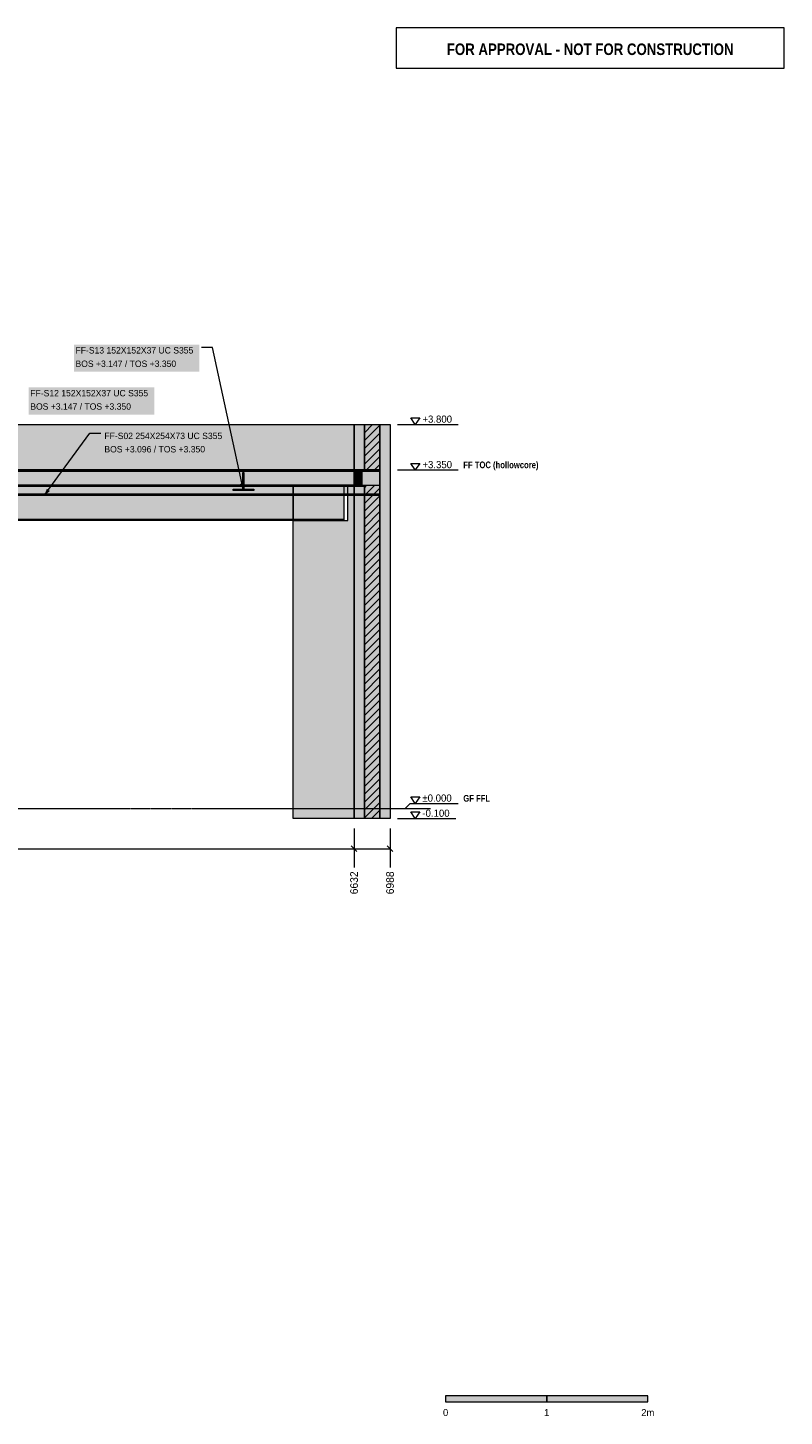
# Model space of a CAD drawing. Header units: millimetres. Extents: x 22428 to 36278, y -6015 to 7726.
# Tile 2 of 2: x 28794 to 36278, y -6015 to 7726. Entities that reach past the tile are written whole.
import ezdxf
from ezdxf.enums import TextEntityAlignment as Align

# ---------------------------------------------------------------- set-up
doc = ezdxf.new("R2010")
doc.units = ezdxf.units.MM
doc.linetypes.add('DASHED', pattern=[1.524, 1.27, -0.254])
for name, color, linetype in [('FILL-C_BDBDBF', 7, 'Continuous'), ('FILL-EPS', 7, 'Continuous'), ('FILL-INK', 7, 'Continuous'), ('FILL-STEEL', 7, 'Continuous'), ('FILL-WHITE', 7, 'Continuous'), ('LINE-CORE', 7, 'Continuous'), ('LINE-INK', 7, 'Continuous'), ('LINE-RED', 7, 'Continuous'), ('LINE-STEEL-DASH', 7, 'DASHED'), ('LINE-STEEL_GREY', 7, 'Continuous'), ('TEXT-INK', 7, 'Continuous'), ('TEXT-RED', 7, 'Continuous'), ('TEXT-STEEL', 7, 'Continuous')]:
    doc.layers.add(name, color=color, linetype=linetype)
doc.styles.add('OpenSansCondensed-Bold', font='OpenSansCondensed-Bold.ttf')

msp = doc.modelspace()

# ---------------------------------------------------------------- hatches: boundary and pattern name
at = {"layer": 'FILL-C_BDBDBF', "true_color": 0xbdbdbf}
h = msp.add_hatch(color=256, dxfattribs=at)
h.dxf.hatch_style = 1
h.paths.add_polyline_path([(32276, 3325), (32276, 3351), (32232, 3351), (32124, 3351), (32124, 3800), (32276, 3800), (32276, -100), (32124, -100), (32124, 3199), (32276, 3199)])
at = {"layer": 'FILL-EPS', "true_color": 0xccffff}
h = msp.add_hatch(color=256, dxfattribs=at)
h.dxf.hatch_style = 1
h.paths.add_polyline_path([(32022, 3722), (32022, 3800), (32083, 3800), (32124, 3800), (32124, 3351), (32022, 3351)])
h = msp.add_hatch(color=256, dxfattribs=at)
h.dxf.hatch_style = 1
h.paths.add_polyline_path([(32378, 569), (32378, -100), (32317, -100), (32276, -100), (32276, 3800), (32378, 3800)])
h = msp.add_hatch(color=256, dxfattribs=at)
h.dxf.hatch_style = 1
h.paths.add_polyline_path([(32124, -100), (32022, -100), (32022, 471), (32022, 3199), (32066, 3199), (32124, 3199)])
at = {"layer": 'FILL-INK', "true_color": 0x1a1a1f}
h = msp.add_hatch(color=256, dxfattribs=at)
h.dxf.hatch_style = 1
h.paths.add_polyline_path([(28957, 3096), (28983, 3164), (29013, 3141)])
h = msp.add_hatch(color=256, dxfattribs=at)
h.dxf.hatch_style = 1
h.paths.add_polyline_path([(30927, 3147), (30894, 3211), (30931, 3219)])
at = {"layer": 'FILL-INK', "true_color": 0x14141a}
h = msp.add_hatch(color=256, dxfattribs=at)
h.dxf.hatch_style = 1
h.paths.add_polyline_path([(32928, -5874), (33928, -5874), (33928, -5814), (32928, -5814)])
at = {"layer": 'FILL-STEEL', "true_color": 0x0d2973}
h = msp.add_hatch(color=256, dxfattribs=at)
h.dxf.hatch_style = 1
h.paths.add_polyline_path([(28544, 3350), (32278, 3350), (32278, 3342), (32278, 3336), (26369, 3336), (25689, 3336), (25689, 3337), (25689, 3350)])
h = msp.add_hatch(color=256, dxfattribs=at)
h.dxf.hatch_style = 1
h.paths.add_polyline_path([(30825, 3147), (30825, 3147), (30825, 3158), (30921, 3158), (30923, 3158), (30923, 3161), (30923, 3324), (30930, 3324), (30931, 3324), (30931, 3320), (30931, 3158), (31027, 3158), (31029, 3158), (31029, 3158), (31029, 3147), (30830, 3147)])
h = msp.add_hatch(color=256, dxfattribs=at)
h.dxf.hatch_style = 1
h.paths.add_polyline_path([(25583, 3110), (25678, 3110), (25689, 3110), (31598, 3110), (32278, 3110), (32278, 3109), (32278, 3096), (29423, 3096), (25689, 3096), (25643, 3096), (25583, 3096), (25583, 3104)])
at = {"layer": 'FILL-WHITE', "true_color": 0xffffff}
h = msp.add_hatch(color=256, dxfattribs=at)
h.dxf.hatch_style = 1
h.paths.add_polyline_path([(29251, 4322), (30492, 4322), (30492, 4591), (29251, 4591)])
h = msp.add_hatch(color=256, dxfattribs=at)
h.dxf.hatch_style = 1
h.paths.add_polyline_path([(28804, 3898), (30045, 3898), (30045, 4168), (28804, 4168)])
h = msp.add_hatch(color=256, dxfattribs=at)
h.dxf.hatch_style = 1
h.paths.add_polyline_path([(32022, 3800), (32022, -100), (31421, -100), (31421, 2849), (31962, 2849), (31962, 3200), (25753, 3200), (25753, -100), (25753, -100), (25753, -100), (25746, -100), (25746, 2849), (25748, 2849), (25748, 3200), (25746, 3200), (25746, 3800)])
h = msp.add_hatch(color=256, dxfattribs=at)
h.dxf.hatch_style = 1
h.paths.add_polyline_path([(25746, 3800), (32022, 3800), (32022, 3351), (25746, 3351)])
h = msp.add_hatch(color=256, dxfattribs=at)
h.dxf.hatch_style = 1
h.paths.add_polyline_path([(29537, 3475), (30778, 3475), (30778, 3745), (29537, 3745)])
h = msp.add_hatch(color=256, dxfattribs=at)
h.dxf.hatch_style = 1
h.paths.add_polyline_path([(32378, 3800), (32378, -100), (32022, -100), (32022, 3800)])
h = msp.add_hatch(color=256, dxfattribs=at)
h.dxf.hatch_style = 1
h.paths.add_polyline_path([(32022, 3351), (32022, 3351), (32022, 3800), (32022, 3800), (32022, 3800), (32022, 3800), (32378, 3800), (32378, -100), (32022, -100), (32022, -102), (32022, -102), (32022, -102), (32022, -102), (32022, 3199), (32022, 3199), (32100, 3199), (32100, 3351), (32022, 3351), (32022, 3351)])
h = msp.add_hatch(color=256, dxfattribs=at)
h.dxf.hatch_style = 1
h.paths.add_polyline_path([(32378, 3800), (32378, -100), (32022, -100), (32022, 3199), (32276, 3199), (32276, 3351), (32022, 3351), (32022, 3800)])
h = msp.add_hatch(color=256, dxfattribs=at)
h.dxf.hatch_style = 1
h.paths.add_polyline_path([(25583, 3322), (25689, 3322), (25689, 3336), (32278, 3336), (32278, 3110), (25689, 3110), (25689, 3110), (25583, 3110)])
h = msp.add_hatch(color=256, dxfattribs=at)
h.dxf.hatch_style = 1
h.paths.add_polyline_path([(25689, 3322), (25689, 3336), (32278, 3336), (32278, 3110), (25689, 3110), (25583, 3110), (25583, 3322)])
h = msp.add_hatch(color=256, dxfattribs=at)
h.dxf.hatch_style = 1
h.paths.add_polyline_path([(25689, 3336), (25689, 3350), (32278, 3350), (32278, 3350), (32278, 3350), (32278, 3350), (32278, 3336), (25689, 3336), (25689, 3336), (25689, 3336)])
h = msp.add_hatch(color=256, dxfattribs=at)
h.dxf.hatch_style = 1
h.paths.add_polyline_path([(25748, 3200), (25746, 3200), (25746, 3351), (25746, 3351), (32022, 3351), (32022, 3351), (32023, 3351), (32024, 3352), (32024, 3352), (32024, 3351), (32024, 3351), (32022, 3351), (32022, 3199), (31962, 3199), (31962, 3200), (25753, 3200), (25753, 3199), (25748, 3199)])
h = msp.add_hatch(color=256, dxfattribs=at)
h.dxf.hatch_style = 1
h.paths.add_polyline_path([(30825, 3158), (30923, 3158), (30923, 3324), (30931, 3324), (30931, 3324), (30931, 3158), (31029, 3158), (31029, 3147), (30825, 3147)])
h = msp.add_hatch(color=256, dxfattribs=at)
h.dxf.hatch_style = 1
h.paths.add_polyline_path([(32022, 3351), (32100, 3351), (32100, 3199), (32022, 3199)])
h = msp.add_hatch(color=256, dxfattribs=at)
h.dxf.hatch_style = 1
h.paths.add_polyline_path([(25583, 2858), (25583, 3172), (25689, 3172), (25689, 3190), (31922, 3190), (31922, 2858), (25689, 2858), (25583, 2858)])
h = msp.add_hatch(color=256, dxfattribs=at)
h.dxf.hatch_style = 1
h.paths.add_polyline_path([(25689, 3172), (25689, 3190), (31922, 3190), (31922, 2858), (25689, 2858), (25583, 2858), (25583, 3172), (25583, 3172)])
h = msp.add_hatch(color=256, dxfattribs=at)
h.dxf.hatch_style = 1
h.paths.add_polyline_path([(25689, 3190), (25689, 3200), (31922, 3200), (31922, 3200), (31922, 3200), (31922, 3200), (31922, 3190), (25689, 3190), (25689, 3190), (25689, 3190)])
h = msp.add_hatch(color=256, dxfattribs=at)
h.dxf.hatch_style = 1
h.paths.add_polyline_path([(31922, 3200), (31922, 3190), (31922, 3190), (25689, 3190), (25689, 3200), (25689, 3200)])
h = msp.add_hatch(color=256, dxfattribs=at)
h.dxf.hatch_style = 1
h.paths.add_polyline_path([(25750, 3200), (32124, 3200), (32124, 3200), (32124, 3190), (25750, 3190), (25750, 3190)])
h = msp.add_hatch(color=256, dxfattribs=at)
h.dxf.hatch_style = 1
h.paths.add_polyline_path([(32124, 3200), (32124, 3100), (25750, 3100), (25750, 3200)])
h = msp.add_hatch(color=256, dxfattribs=at)
h.dxf.hatch_style = 1
h.paths.add_polyline_path([(25750, 3190), (32124, 3190), (32124, 3100), (25750, 3100)])
h = msp.add_hatch(color=256, dxfattribs=at)
h.dxf.hatch_style = 1
h.paths.add_polyline_path([(31421, 3199), (31421, 3199), (31421, 3199), (31421, 3199), (31421, 3199), (31421, 2849), (31962, 2849), (31962, 3199), (32022, 3199), (32022, -100), (32022, -100), (31421, -100)])
h = msp.add_hatch(color=256, dxfattribs=at)
h.dxf.hatch_style = 1
h.paths.add_polyline_path([(25583, 3110), (25689, 3110), (32278, 3110), (32278, 3110), (32278, 3110), (32278, 3110), (32278, 3096), (25689, 3096), (25689, 3096), (25583, 3096)])
h = msp.add_hatch(color=256, dxfattribs=at)
h.dxf.hatch_style = 1
h.paths.add_polyline_path([(25583, 2858), (25689, 2858), (31922, 2858), (31922, 2858), (31922, 2858), (31922, 2858), (31922, 2849), (25689, 2849), (25689, 2849), (25583, 2849)])
h = msp.add_hatch(color=256, dxfattribs=at)
h.dxf.hatch_style = 1
h.paths.add_polyline_path([(25583, 2858), (31922, 2858), (31922, 2849), (31922, 2849), (25689, 2849), (25583, 2849)])
h = msp.add_hatch(color=256, dxfattribs=at)
h.dxf.hatch_style = 1
h.paths.add_polyline_path([(31421, -100), (31421, -100), (31421, -100)])
h = msp.add_hatch(color=256, dxfattribs=at)
h.dxf.hatch_style = 1
h.paths.add_polyline_path([(33928, -5874), (34928, -5874), (34928, -5814), (33928, -5814)])

# ---------------------------------------------------------------- linework, layer by layer
at = {"layer": 'LINE-CORE', "lineweight": 5}
for points in [[(32022, 3800), (32022, -100), (31421, -100), (31421, 2849), (31962, 2849), (31962, 3200), (25753, 3200), (25753, -100), (25753, -100), (25753, -100), (25746, -100), (25746, 2849), (25748, 2849), (25748, 3200), (25746, 3200), (25746, 3800)], [(25746, 3800), (32022, 3800), (32022, 3351), (25746, 3351)], [(32378, 3800), (32378, -100), (32022, -100), (32022, 3800)], [(32022, 3351), (32022, 3351), (32022, 3800), (32022, 3800), (32022, 3800), (32022, 3800), (32378, 3800), (32378, -100), (32022, -100), (32022, -102), (32022, -102), (32022, -102), (32022, -102), (32022, 3199), (32022, 3199), (32100, 3199), (32100, 3351), (32022, 3351), (32022, 3351)], [(32378, 3800), (32378, -100), (32022, -100), (32022, 3199), (32276, 3199), (32276, 3351), (32022, 3351), (32022, 3800)], [(25583, 3322), (25689, 3322), (25689, 3336), (32278, 3336), (32278, 3110), (25689, 3110), (25689, 3110), (25583, 3110)], [(25689, 3322), (25689, 3336), (32278, 3336), (32278, 3110), (25689, 3110), (25583, 3110), (25583, 3322)], [(25689, 3336), (25689, 3350), (32278, 3350), (32278, 3350), (32278, 3350), (32278, 3350), (32278, 3336), (25689, 3336), (25689, 3336), (25689, 3336)], [(25748, 3200), (25746, 3200), (25746, 3351), (25746, 3351), (32022, 3351), (32022, 3351), (32023, 3351), (32024, 3352), (32024, 3352), (32024, 3351), (32024, 3351), (32022, 3351), (32022, 3199), (31962, 3199), (31962, 3200), (25753, 3200), (25753, 3199), (25748, 3199)], [(30825, 3158), (30923, 3158), (30923, 3324), (30931, 3324), (30931, 3324), (30931, 3158), (31029, 3158), (31029, 3147), (30825, 3147)], [(32022, 3351), (32100, 3351), (32100, 3199), (32022, 3199)], [(25583, 2858), (25583, 3172), (25689, 3172), (25689, 3190), (31922, 3190), (31922, 2858), (25689, 2858), (25583, 2858)], [(25689, 3172), (25689, 3190), (31922, 3190), (31922, 2858), (25689, 2858), (25583, 2858), (25583, 3172), (25583, 3172)], [(25689, 3190), (25689, 3200), (31922, 3200), (31922, 3200), (31922, 3200), (31922, 3200), (31922, 3190), (25689, 3190), (25689, 3190), (25689, 3190)], [(31922, 3200), (31922, 3190), (31922, 3190), (25689, 3190), (25689, 3200), (25689, 3200)], [(25750, 3200), (32124, 3200), (32124, 3200), (32124, 3190), (25750, 3190), (25750, 3190)], [(32124, 3200), (32124, 3100), (25750, 3100), (25750, 3200)], [(25750, 3190), (32124, 3190), (32124, 3100), (25750, 3100)], [(31421, 3199), (31421, 3199), (31421, 3199), (31421, 3199), (31421, 3199), (31421, 2849), (31962, 2849), (31962, 3199), (32022, 3199), (32022, -100), (32022, -100), (31421, -100)], [(25583, 3110), (25689, 3110), (32278, 3110), (32278, 3110), (32278, 3110), (32278, 3110), (32278, 3096), (25689, 3096), (25689, 3096), (25583, 3096)], [(25583, 2858), (25689, 2858), (31922, 2858), (31922, 2858), (31922, 2858), (31922, 2858), (31922, 2849), (25689, 2849), (25689, 2849), (25583, 2849)], [(25583, 2858), (31922, 2858), (31922, 2849), (31922, 2849), (25689, 2849), (25583, 2849)], [(31421, -100), (31421, -100), (31421, -100)]]:
    msp.add_lwpolyline(points, close=True, dxfattribs=at)
at = {"layer": 'LINE-INK', "lineweight": 5}
for p, q in [((30622, 4561), (30512, 4561)), ((30927, 3147), (30622, 4561)), ((28957, 3096), (29407, 3715)), ((29407, 3715), (29517, 3715)), ((32453, 3800), (32528, 3800)), ((32528, 3800), (32578, 3800)), ((32578, 3800), (33053, 3800)), ((32453, 3350), (32528, 3350)), ((32528, 3350), (32578, 3350)), ((32578, 3350), (33053, 3350)), ((32453, 0), (32528, 0)), ((32528, 0), (32578, 50)), ((32578, 50), (33053, 50)), ((32453, -100), (32528, -100)), ((32528, -100), (32578, -100)), ((32578, -100), (33028, -100)), ((32022, -200), (32022, -475)), ((32378, -200), (32378, -475)), ((25390, -400), (32378, -400)), ((31994, -372), (32050, -428)), ((32350, -372), (32406, -428)), ((32022, -475), (32022, -541)), ((32022, -541), (32022, -585)), ((32378, -475), (32378, -541)), ((32378, -541), (32378, -585))]:
    msp.add_line(p, q, dxfattribs=at)
for points in [[(32628, 3800), (32583, 3865), (32673, 3865)], [(32022, 3722), (32022, 3800), (32083, 3800), (32124, 3800), (32124, 3351), (32022, 3351)], [(32022, 3199), (32066, 3199), (32124, 3199), (32276, 3199), (32276, 3325), (32276, 3351), (32232, 3351), (32124, 3351), (32022, 3351), (32022, 3722), (32022, 3800), (32083, 3800), (32124, 3800), (32276, 3800), (32378, 3800), (32378, 569), (32378, -100), (32317, -100), (32276, -100), (32124, -100), (32022, -100), (32022, 471)], [(32276, 3325), (32276, 3351), (32232, 3351), (32124, 3351), (32124, 3800), (32276, 3800), (32276, -100), (32124, -100), (32124, 3199), (32276, 3199)], [(32378, 569), (32378, -100), (32317, -100), (32276, -100), (32276, 3800), (32378, 3800)], [(28544, 3350), (32278, 3350), (32278, 3342), (32278, 3336), (26369, 3336), (25689, 3336), (25689, 3337), (25689, 3350)], [(30825, 3147), (30825, 3147), (30825, 3158), (30921, 3158), (30923, 3158), (30923, 3161), (30923, 3324), (30930, 3324), (30931, 3324), (30931, 3320), (30931, 3158), (31027, 3158), (31029, 3158), (31029, 3158), (31029, 3147), (30830, 3147)], [(32628, 3350), (32583, 3415), (32673, 3415)], [(32124, -100), (32022, -100), (32022, 471), (32022, 3199), (32066, 3199), (32124, 3199)], [(25583, 3110), (25678, 3110), (25689, 3110), (31598, 3110), (32278, 3110), (32278, 3109), (32278, 3096), (29423, 3096), (25689, 3096), (25643, 3096), (25583, 3096), (25583, 3104)], [(32628, 50), (32583, 115), (32673, 115)], [(32628, -100), (32583, -35), (32673, -35)], [(32928, -5874), (33928, -5874), (33928, -5814), (32928, -5814)], [(33928, -5874), (34928, -5874), (34928, -5814), (33928, -5814)]]:
    msp.add_lwpolyline(points, close=True, dxfattribs=at)
at = {"layer": 'LINE-RED', "lineweight": 5}
msp.add_lwpolyline([(32438, 7326), (36278, 7326), (36278, 7726), (32438, 7726)], close=True, dxfattribs=at)
at = {"layer": 'LINE-STEEL-DASH', "lineweight": 5}
msp.add_line((24990, 0), (32778, 0), dxfattribs=at)
at = {"layer": 'LINE-STEEL_GREY', "lineweight": 5}
for p, q in [((32124, 3718), (32206, 3800)), ((32124, 3796), (32128, 3800)), ((32124, 3641), (32276, 3793)), ((32124, 3563), (32276, 3715)), ((32124, 3485), (32276, 3637)), ((32124, 3407), (32276, 3560)), ((32146, 3351), (32276, 3482)), ((32224, 3351), (32276, 3404)), ((32276, 3326), (32276, 3326)), ((32124, 3096), (32227, 3199)), ((32124, 3174), (32149, 3199)), ((32124, 3018), (32276, 3171)), ((32276, 3248), (32276, 3248)), ((32124, 2941), (32276, 3093)), ((32124, 2863), (32276, 3015)), ((32124, 2785), (32276, 2937)), ((32124, 2707), (32276, 2860)), ((32124, 2629), (32276, 2782)), ((32124, 2552), (32276, 2704)), ((32124, 2474), (32276, 2626)), ((32124, 2396), (32276, 2548)), ((32124, 2318), (32276, 2471)), ((32124, 2240), (32276, 2393)), ((32124, 2163), (32276, 2315)), ((32124, 2085), (32276, 2237)), ((32124, 2007), (32276, 2160)), ((32124, 1929), (32276, 2082)), ((32124, 1852), (32276, 2004)), ((32124, 1774), (32276, 1926)), ((32124, 1696), (32276, 1848)), ((32124, 1618), (32276, 1771)), ((32124, 1540), (32276, 1693)), ((32124, 1463), (32276, 1615)), ((32124, 1385), (32276, 1537)), ((32124, 1307), (32276, 1460)), ((32124, 1229), (32276, 1382)), ((32124, 1152), (32276, 1304)), ((32124, 1074), (32276, 1226)), ((32124, 996), (32276, 1148)), ((32124, 918), (32276, 1071)), ((32124, 840), (32276, 993)), ((32124, 763), (32276, 915)), ((32124, 685), (32276, 837)), ((32124, 607), (32276, 759)), ((32124, 529), (32276, 682)), ((32124, 452), (32276, 604)), ((32124, 374), (32276, 526)), ((32124, 296), (32276, 448)), ((32124, 218), (32276, 371)), ((32124, 140), (32276, 293)), ((32124, 63), (32276, 215)), ((32124, -15), (32276, 137)), ((32124, -93), (32276, 59)), ((32195, -100), (32276, -18)), ((32273, -100), (32276, -96))]:
    msp.add_line(p, q, dxfattribs=at)

# ---------------------------------------------------------------- texts
at = {"layer": 'TEXT-INK'}
for s, height, p in [('FF-S13 152X152X37 UC S355', 63.5, (29266, 4502)), ('BOS +3.147 / TOS +3.350', 63.5, (29266, 4369)), ('FF-S12 152X152X37 UC S355', 63.5, (28819, 4078)), ('BOS +3.147 / TOS +3.350', 63.5, (28819, 3946)), ('+3.800', 71.1, (32698, 3817)), ('FF-S02 254X254X73 UC S355', 63.5, (29552, 3655)), ('BOS +3.096 / TOS +3.350', 63.5, (29552, 3523)), ('+3.350', 71.1, (32698, 3367)), ('±0.000', 71.1, (32698, 67)), ('-0.100', 71.1, (32698, -83))]:
    msp.add_text(s, height=height, dxfattribs=at).set_placement(p)
for s, p in [('6632', (32060, -850)), ('6988', (32416, -850))]:
    msp.add_text(s, height=76.2, rotation=90, dxfattribs=at).set_placement(p)
for s, p in [('0', (32928, -6014)), ('1', (33928, -6014)), ('2m', (34928, -6014))]:
    msp.add_text(s, height=69.8, dxfattribs=at).set_placement(p, align=Align.CENTER)
at = {"layer": 'TEXT-RED', "style": 'OpenSansCondensed-Bold'}
msp.add_text('FOR APPROVAL - NOT FOR CONSTRUCTION', height=114.3, dxfattribs=at).set_placement((34358, 7456), align=Align.CENTER)
at = {"layer": 'TEXT-STEEL', "style": 'OpenSansCondensed-Bold'}
for s, height, p in [('FF TOC (hollowcore)', 66.04, (33103, 3367)), ('GF FFL', 66, (33103, 67))]:
    msp.add_text(s, height=height, dxfattribs=at).set_placement(p)

doc.saveas('drawing.dxf')
